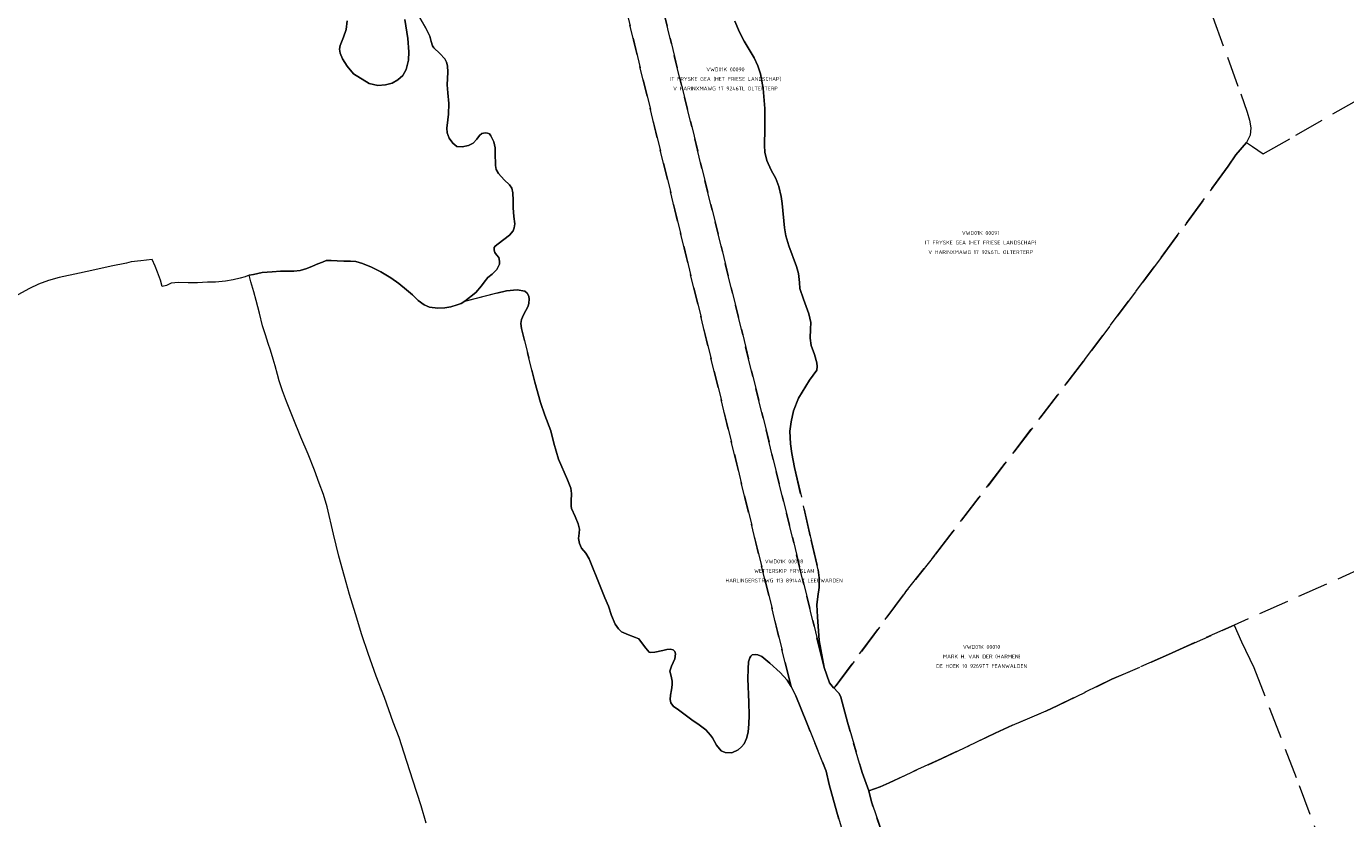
# Model space of a CAD drawing. Header units: metres. Extents: x 188526 to 197860, y 581431 to 587564.
# Tile 17 of 31: x 193414 to 193845, y 583677 to 583936. Entities that reach past the tile are written whole.
import ezdxf
from ezdxf.enums import TextEntityAlignment as Align

# ---------------------------------------------------------------- set-up
doc = ezdxf.new("R2010")
doc.units = ezdxf.units.M
doc.linetypes.add('DASHEDX2', pattern=[14, 10, -4])
doc.layers.add('B-WA-KG-GRENS_KADASTRAAL-G', color=150, linetype='DASHEDX2', lineweight=18)
doc.layers.add('B-WA-KG-GRENS_KADASTRAAL-T50', color=130, linetype='Continuous', lineweight=50)
doc.styles.add('NLCS-ISO-T25', font='NLCS-ISO.ttf', dxfattribs={"height": 2.5})

msp = doc.modelspace()

# ---------------------------------------------------------------- linework, layer by layer
at = {"layer": 'B-WA-KG-GRENS_KADASTRAAL-G'}
for points in [[(193595.8, 584000), (193663.36, 583722.56), (193664.09, 583720.02), (193662.78, 583722.08), (193660.45, 583724.66), (193657.09, 583727.65), (193654.43, 583729.85), (193653.14, 583730.37), (193652.3, 583730.5), (193651.33, 583730.35), (193650.82, 583729.95), (193650.49, 583729.44), (193650.15, 583728.12), (193649.96, 583725.88), (193649.92, 583722.58), (193650.22, 583714.92), (193650.35, 583710.57), (193650.23, 583707.85), (193649.97, 583705.13), (193649.5, 583703.02), (193648.71, 583701.35), (193647.84, 583700.34), (193646.71, 583699.35), (193644.7, 583698.39), (193642.47, 583698.48), (193641.2, 583699.02), (193639.66, 583700.86), (193638.3, 583703.31), (193637.69, 583704.1), (193636.12, 583705.84), (193633.97, 583707.5), (193631.61, 583709.11), (193626.83, 583712.74), (193625.61, 583713.56), (193624.75, 583714.74), (193624.45, 583715.75), (193624.61, 583717.18), (193624.9, 583718.91), (193625.16, 583720.61), (193625.17, 583721.83), (193624.82, 583723.46), (193624.42, 583725.11), (193624.88, 583726.71), (193626.01, 583729.1), (193626.2, 583730.77), (193626.02, 583731.49), (193625.47, 583732), (193624.5, 583732.28), (193623.39, 583732.18), (193622.06, 583731.81), (193622.06, 583731.81), (193619.47, 583731.26), (193618.17, 583731.17), (193617.61, 583731.32), (193616.58, 583732.62), (193615.46, 583734.05), (193614.28, 583735.61), (193613.11, 583736.12), (193610.83, 583736.9), (193608.62, 583737.95), (193607.61, 583738.92), (193606.55, 583740.4), (193605.37, 583743.23), (193604.36, 583746.36), (193603.11, 583749.01), (193601.6, 583752.86), (193598.01, 583761.75), (193596.92, 583763.61), (193595.56, 583765.24), (193594.83, 583766.75), (193594.5, 583768.45), (193594.79, 583770.15), (193594.85, 583771.48), (193594.45, 583773.18), (193593.45, 583775.58), (193592.19, 583778.23), (193592.09, 583779.02), (193592.14, 583780.61), (193592.24, 583783.18), (193592.04, 583784.91), (193590.91, 583787.61), (193587.99, 583794.42), (193586.47, 583799.56), (193585.47, 583803.61), (193583.48, 583808.8), (193582.13, 583812.93), (193580.28, 583819.55), (193575.92, 583837.09), (193575.67, 583838.72), (193575.88, 583839.99), (193576.55, 583841.53), (193578.06, 583844.38), (193578.32, 583845.34), (193578.4, 583846.69), (193578.25, 583847.6), (193577.8, 583848.6), (193576.94, 583849.31), (193574.53, 583849.76), (193571.02, 583849.39), (193567.81, 583848.67), (193557.38, 583845.97), (193561, 583848.83), (193562.82, 583851.01), (193563.71, 583852.27), (193564.94, 583853.79), (193566.34, 583854.83), (193567.85, 583856.37), (193568.67, 583858.07), (193568.75, 583858.96), (193568.63, 583859.75), (193568.45, 583860.31), (193567.74, 583861.13), (193567.14, 583861.95), (193566.91, 583862.68), (193566.94, 583863.57), (193567.3, 583864.05), (193568.32, 583864.81), (193571.92, 583867.59), (193573.12, 583868.96), (193573.5, 583870.03), (193573.69, 583871.3), (193573.42, 583873.74), (193573.15, 583876.56), (193573.16, 583878.88), (193573.07, 583881.44), (193572.7, 583882.95), (193572.02, 583884.09), (193570.25, 583885.7), (193568.43, 583887.8), (193567.59, 583889.07), (193567.37, 583890.32), (193567.31, 583894.49), (193567.25, 583896.12), (193566.87, 583898.05), (193565.89, 583900.06), (193565.41, 583900.73), (193564.78, 583900.98), (193564.07, 583901.04), (193562.95, 583900.87), (193562.18, 583900.18), (193561.31, 583898.99), (193560.06, 583897.65), (193558.58, 583896.87), (193556.55, 583896.42), (193554.74, 583896.53), (193553.4, 583897.66), (193552.24, 583899.32), (193551.56, 583901.07), (193551.47, 583902.6), (193551.84, 583905.27), (193552.07, 583907.1), (193552.19, 583910.63), (193551.8, 583914.17), (193551.56, 583916.73), (193551.78, 583920.85), (193551.66, 583922.99), (193551.39, 583924.11), (193550.79, 583925.28), (193549.19, 583927.02), (193547.22, 583928.88), (193546.82, 583929.52), (193546.36, 583930.85), (193545.96, 583932.63), (193544.58, 583935.28), (193541.38, 583940.89)], [(193683.57, 583663.25), (193679, 583679.01), (193676.5, 583688.02), (193675.48, 583692.35), (193669.02, 583708.37), (193665.58, 583717.04), (193664.09, 583720.02), (193663.36, 583722.56), (193595.8, 584000)], [(193607.8, 584000), (193674.87, 583726.22), (193676.63, 583721.3), (193677.91, 583719.65), (193678.07, 583719.49), (193679.23, 583718.34), (193679.79, 583717.78), (193680.32, 583716.58), (193682.44, 583708.34), (193687.27, 583691.96), (193689.42, 583685.98), (193690.27, 583682.39), (193690.6, 583681.32), (193695.36, 583667.62)], [(193645.66, 583937.52), (193647.14, 583933.93), (193648.68, 583930.97), (193651.91, 583925.57), (193653.19, 583922.97), (193653.99, 583920.32), (193654.86, 583915.56), (193655.39, 583908.97), (193655.46, 583902.44), (193655.33, 583896.87), (193655.47, 583894.68), (193656.07, 583892.04), (193657.53, 583888.8), (193658.99, 583886.07), (193660.02, 583883.45), (193660.74, 583880.21), (193661.06, 583877.98), (193661.92, 583870.04), (193662.34, 583867.37), (193663.26, 583864.08), (193665.8, 583857.38), (193666.45, 583855.04), (193666.79, 583852.17), (193666.93, 583850.16), (193668.03, 583846.67), (193669.77, 583841.91), (193670.44, 583839), (193670.4, 583836.89), (193670.26, 583833.92), (193670.63, 583831.5), (193671.64, 583828.57), (193672.44, 583825.9), (193672.56, 583824.68), (193672.4, 583823.51), (193670.07, 583820.14), (193666.49, 583814.26), (193664.79, 583810.22), (193664.04, 583806.62), (193663.64, 583803.47), (193663.8, 583799.37), (193664.24, 583796.27), (193665.14, 583791.64), (193670.29, 583769.34), (193672.88, 583758.14), (193673.2, 583755.62), (193673.21, 583752.42), (193672.79, 583749.5), (193672.48, 583746.78), (193672.66, 583742.81), (193673.18, 583735.1), (193674.87, 583726.22), (193674.87, 583726.22), (193607.8, 584000)], [(193797.04, 583952.04), (193811.04, 583913.78), (193813.08, 583907.84), (193813.85, 583905.2), (193814.3, 583902.73), (193814.05, 583900.31), (193812.89, 583897.89), (193809.45, 583893.83), (193806.92, 583890.14), (193785.01, 583860.28), (193759.92, 583826.81), (193710.91, 583762.88), (193701.33, 583750.73), (193678.07, 583719.49), (193677.91, 583719.65), (193676.63, 583721.3), (193674.87, 583726.22), (193673.18, 583735.1), (193672.66, 583742.81), (193672.48, 583746.78), (193672.79, 583749.5), (193673.21, 583752.42), (193673.21, 583752.42), (193673.2, 583755.62), (193672.88, 583758.14), (193670.29, 583769.34), (193665.14, 583791.64), (193664.24, 583796.27), (193663.8, 583799.37), (193663.64, 583803.47), (193664.04, 583806.62), (193664.79, 583810.22), (193666.49, 583814.26), (193670.07, 583820.14), (193672.4, 583823.51), (193672.56, 583824.68), (193672.44, 583825.9), (193671.64, 583828.57), (193670.63, 583831.5), (193670.26, 583833.92), (193670.4, 583836.89), (193670.44, 583839), (193669.77, 583841.91), (193668.03, 583846.67), (193666.93, 583850.16), (193666.79, 583852.17), (193666.45, 583855.04), (193665.8, 583857.38), (193663.26, 583864.08), (193662.34, 583867.37), (193661.92, 583870.04), (193661.06, 583877.98), (193660.74, 583880.21), (193660.02, 583883.45), (193658.99, 583886.07), (193657.53, 583888.8), (193656.07, 583892.04), (193655.47, 583894.68), (193655.33, 583896.87), (193655.46, 583902.44), (193655.39, 583908.97), (193654.86, 583915.56), (193653.99, 583920.32), (193653.19, 583922.97), (193651.91, 583925.57), (193648.68, 583930.97), (193647.14, 583933.93), (193645.66, 583937.52)], [(193541.38, 583940.89), (193544.58, 583935.28), (193545.96, 583932.63), (193546.36, 583930.85), (193546.82, 583929.52), (193547.22, 583928.88), (193549.19, 583927.02), (193550.79, 583925.28), (193551.39, 583924.11), (193551.66, 583922.99), (193551.78, 583920.85), (193551.56, 583916.73), (193551.8, 583914.17), (193552.19, 583910.63), (193552.07, 583907.1), (193551.84, 583905.27), (193551.47, 583902.6), (193551.56, 583901.07), (193552.24, 583899.32), (193553.4, 583897.66), (193554.74, 583896.53), (193556.55, 583896.42), (193558.58, 583896.87), (193560.06, 583897.65), (193561.31, 583898.99), (193562.18, 583900.18), (193562.95, 583900.87), (193564.07, 583901.04), (193564.78, 583900.98), (193565.41, 583900.73), (193565.89, 583900.06), (193566.87, 583898.05), (193567.25, 583896.12), (193567.31, 583894.49), (193567.37, 583890.32), (193567.59, 583889.07), (193568.43, 583887.8), (193570.25, 583885.7), (193572.02, 583884.09), (193572.7, 583882.95), (193573.07, 583881.44), (193573.16, 583878.88), (193573.15, 583876.56), (193573.42, 583873.74), (193573.69, 583871.3), (193573.5, 583870.03), (193573.12, 583868.96), (193571.92, 583867.59), (193568.32, 583864.81), (193567.3, 583864.05), (193566.94, 583863.57), (193566.91, 583862.68), (193567.14, 583861.95), (193567.74, 583861.13), (193568.45, 583860.31), (193568.63, 583859.75), (193568.75, 583858.96), (193568.67, 583858.07), (193567.85, 583856.37), (193566.34, 583854.83), (193564.94, 583853.79), (193563.71, 583852.27), (193562.82, 583851.01), (193561, 583848.83), (193557.38, 583845.97), (193556.16, 583845.29), (193554.83, 583844.82), (193552.75, 583844.19), (193550.79, 583843.84), (193548.5, 583843.7), (193545.86, 583844.07), (193544.06, 583844.77), (193542.16, 583846.25), (193540.31, 583848.04), (193538.34, 583849.7), (193535.81, 583851.77), (193533.15, 583853.69), (193529.93, 583855.56), (193526.86, 583857.08), (193523.94, 583858.36), (193521.79, 583858.98), (193520.01, 583859.07), (193517.85, 583859.13), (193515.59, 583859.24), (193513.71, 583859.35), (193512.08, 583859.33), (193510.83, 583858.8), (193509.36, 583858.23), (193507.62, 583857.42), (193505.69, 583856.74), (193503.52, 583856.09), (193501.52, 583855.85), (193499.64, 583855.78), (193497.12, 583855.77), (193494.43, 583855.63), (193491.15, 583855.36), (193488.27, 583854.74), (193486.9, 583854.47), (193486.9, 583854.47), (193485.55, 583853.94), (193483.92, 583853.49), (193481.68, 583853.04), (193479.11, 583852.6), (193475.88, 583852.21), (193473.24, 583852.19), (193469.96, 583852.01), (193466.91, 583852.02), (193463.79, 583852.11), (193461.42, 583851.87), (193459.87, 583851.14), (193458.42, 583850.84), (193457.89, 583852.83), (193456.94, 583855.48), (193456.11, 583857.51), (193455.18, 583859.6), (193451.49, 583859.24), (193448.32, 583858.87), (193446.74, 583858.47), (193441.73, 583857.48), (193436.39, 583856.31), (193431.37, 583855.21), (193424.78, 583853.7), (193421.32, 583852.82), (193417.99, 583851.54), (193415.03, 583850.18), (193411.21, 583848.11)], [(193537.71, 583938.11), (193538.77, 583931.87), (193539.08, 583927.52), (193538.91, 583924.75), (193538.19, 583921.78), (193537.09, 583919.8), (193535.5, 583918.36), (193533.67, 583917.33), (193531.41, 583916.7), (193528.94, 583916.56), (193526.15, 583917.19), (193520.95, 583920.31), (193518.88, 583922.81), (193517.42, 583925.19), (193516.59, 583927.12), (193516.41, 583928.39), (193516.62, 583929.61), (193517.73, 583932.35), (193518.61, 583934.79), (193518.9, 583937.61)], [(193518.9, 583937.61), (193518.61, 583934.79), (193517.73, 583932.35), (193516.62, 583929.61), (193516.41, 583928.39), (193516.59, 583927.12), (193517.42, 583925.19), (193518.88, 583922.81), (193520.95, 583920.31), (193526.15, 583917.19), (193528.94, 583916.56), (193531.41, 583916.7), (193533.67, 583917.33), (193535.5, 583918.36), (193537.09, 583919.8), (193538.19, 583921.78), (193538.91, 583924.75), (193539.08, 583927.52), (193538.77, 583931.87), (193537.71, 583938.11)], [(193851.84, 583759.26), (193808.84, 583740.09), (193792.18, 583732.68), (193787.43, 583730.49), (193768.9, 583722.42), (193751.23, 583713.84), (193747.3, 583712.02), (193736.45, 583707.36), (193730.7, 583704.77), (193713.28, 583696.52), (193696.08, 583688.59), (193693.11, 583687.28), (193689.42, 583685.98), (193687.27, 583691.96), (193687.27, 583691.96), (193682.44, 583708.34), (193680.32, 583716.58), (193679.79, 583717.78), (193679.23, 583718.34), (193678.07, 583719.49), (193701.33, 583750.73), (193710.91, 583762.88), (193759.92, 583826.81), (193785.01, 583860.28), (193806.92, 583890.14), (193809.45, 583893.83), (193812.89, 583897.89), (193814.85, 583896.6), (193818.32, 583894.2), (193828.98, 583900.25), (193850.04, 583912.3)], [(193544.75, 583675.4), (193543.09, 583681.03), (193540.39, 583689.4), (193537.53, 583698.22), (193535.93, 583703.39), (193534, 583708.35), (193531.09, 583716.45), (193528.43, 583723.48), (193525.74, 583730.82), (193523.73, 583736.93), (193521.63, 583743.83), (193519.7, 583750.09), (193518.08, 583756), (193516.18, 583762.67), (193514.43, 583769.8), (193512.32, 583778.78), (193511.16, 583782.86), (193509.81, 583786.5), (193508.2, 583790.8), (193506.12, 583795.95), (193503.73, 583801.53), (193501.22, 583807.82), (193499.08, 583813.22), (193497.75, 583816.68), (193496.65, 583819.97), (193496.13, 583822.06), (193495.38, 583824.86), (193494.75, 583827.1), (193493.85, 583830.03), (193493.07, 583832.22), (193492.2, 583834.97), (193491.24, 583837.92), (193490.27, 583842.09), (193489.15, 583846.19), (193488.35, 583849.07), (193487.42, 583852.33), (193486.9, 583854.47), (193488.27, 583854.74), (193491.15, 583855.36), (193494.43, 583855.63), (193497.12, 583855.77), (193499.64, 583855.78), (193501.52, 583855.85), (193503.52, 583856.09), (193505.69, 583856.74), (193507.62, 583857.42), (193509.36, 583858.23), (193510.83, 583858.8), (193512.08, 583859.33), (193513.71, 583859.35), (193515.59, 583859.24), (193517.85, 583859.13), (193520.01, 583859.07), (193521.79, 583858.98), (193523.94, 583858.36), (193526.86, 583857.08), (193529.93, 583855.56), (193533.15, 583853.69), (193535.81, 583851.77), (193538.34, 583849.7), (193540.31, 583848.04), (193542.16, 583846.25), (193544.06, 583844.77), (193545.86, 583844.07), (193548.5, 583843.7), (193550.79, 583843.84), (193552.75, 583844.19), (193554.83, 583844.82), (193556.16, 583845.29), (193557.38, 583845.97), (193567.81, 583848.67), (193571.02, 583849.39), (193574.53, 583849.76), (193576.94, 583849.31), (193577.8, 583848.6), (193578.25, 583847.6), (193578.4, 583846.69), (193578.32, 583845.34), (193578.06, 583844.38), (193576.55, 583841.53), (193575.88, 583839.99), (193575.67, 583838.72), (193575.92, 583837.09), (193580.28, 583819.55), (193582.13, 583812.93), (193583.48, 583808.8), (193585.47, 583803.61), (193586.47, 583799.56), (193587.99, 583794.42), (193590.91, 583787.61), (193592.04, 583784.91), (193592.24, 583783.18), (193592.14, 583780.61), (193592.09, 583779.02), (193592.19, 583778.23), (193593.45, 583775.58), (193594.45, 583773.18), (193594.85, 583771.48), (193594.79, 583770.15), (193594.5, 583768.45), (193594.83, 583766.75), (193595.56, 583765.24), (193596.92, 583763.61), (193598.01, 583761.75), (193601.6, 583752.86), (193603.11, 583749.01), (193604.36, 583746.36), (193605.37, 583743.23), (193606.55, 583740.4), (193607.61, 583738.92), (193608.62, 583737.95), (193610.83, 583736.9), (193613.11, 583736.12), (193614.28, 583735.61), (193615.46, 583734.05), (193616.58, 583732.62), (193617.61, 583731.32), (193618.17, 583731.17), (193619.47, 583731.26), (193622.06, 583731.81), (193623.39, 583732.18), (193624.5, 583732.28), (193625.47, 583732), (193626.02, 583731.49), (193626.2, 583730.77), (193626.01, 583729.1), (193624.88, 583726.71), (193624.42, 583725.11), (193624.82, 583723.46), (193625.17, 583721.83), (193625.16, 583720.61), (193624.9, 583718.91), (193624.61, 583717.18), (193624.45, 583715.75), (193624.75, 583714.74), (193625.61, 583713.56), (193626.83, 583712.74), (193631.61, 583709.11), (193633.97, 583707.5), (193636.12, 583705.84), (193637.69, 583704.1), (193638.3, 583703.31), (193639.66, 583700.86), (193641.2, 583699.02), (193642.47, 583698.48), (193644.7, 583698.39), (193646.71, 583699.35), (193647.84, 583700.34), (193648.71, 583701.35), (193649.5, 583703.02), (193649.97, 583705.13), (193650.23, 583707.85), (193650.35, 583710.57), (193650.22, 583714.92), (193649.92, 583722.58), (193649.96, 583725.88), (193650.15, 583728.12), (193650.49, 583729.44), (193650.82, 583729.95), (193651.33, 583730.35), (193652.3, 583730.5), (193653.14, 583730.37), (193654.43, 583729.85), (193657.09, 583727.65), (193660.45, 583724.66), (193662.78, 583722.08), (193664.09, 583720.02), (193665.58, 583717.04), (193669.02, 583708.37), (193675.48, 583692.35), (193676.5, 583688.02), (193679, 583679.01), (193683.57, 583663.25)], [(193695.36, 583667.62), (193690.6, 583681.32), (193690.27, 583682.39), (193689.42, 583685.98), (193693.11, 583687.28), (193696.08, 583688.59), (193713.28, 583696.52), (193730.7, 583704.77), (193736.45, 583707.36), (193747.3, 583712.02), (193751.23, 583713.84), (193768.9, 583722.42), (193787.43, 583730.49), (193792.18, 583732.68), (193808.84, 583740.09), (193811.3, 583734.7), (193815.24, 583726.28), (193820.5, 583712.68), (193830.09, 583687.73), (193838.72, 583664.68)]]:
    msp.add_lwpolyline(points, dxfattribs=at)

# ---------------------------------------------------------------- texts
at = {"layer": 'B-WA-KG-GRENS_KADASTRAAL-T50', "style": 'NLCS-ISO-T25'}
for s, p in [('VWD01K 00090', (193642.57, 583921.16)), ('IT FRYSKE GEA (HET FRIESE LANDSCHAP)', (193642.57, 583918.04)), ('V HARINXMAWG 17 9246TL OLTERTERP', (193642.57, 583914.91)), ('IT FRYSKE GEA (HET FRIESE LANDSCHAP)', (193725.99, 583864.55)), ('VWD01K 00091', (193725.99, 583867.68)), ('V HARINXMAWG 17 9246TL OLTERTERP', (193725.99, 583861.43)), ('WETTERSKIP FRYSLAN', (193661.75, 583757.2)), ('VWD01K 00098', (193661.75, 583760.32)), ('HARLINGERSTRWG 113 8914AZ LEEUWARDEN', (193661.75, 583754.07)), ('VWD01K 00010', (193726.31, 583732.36)), ('MARK H. VAN DER (HARMEN)', (193726.31, 583729.23)), ('DE HOEK 10 9269TT FEANWALDEN', (193726.31, 583726.11))]:
    msp.add_text(s, height=1.25, dxfattribs=at).set_placement(p, align=Align.CENTER)

doc.saveas('drawing.dxf')
